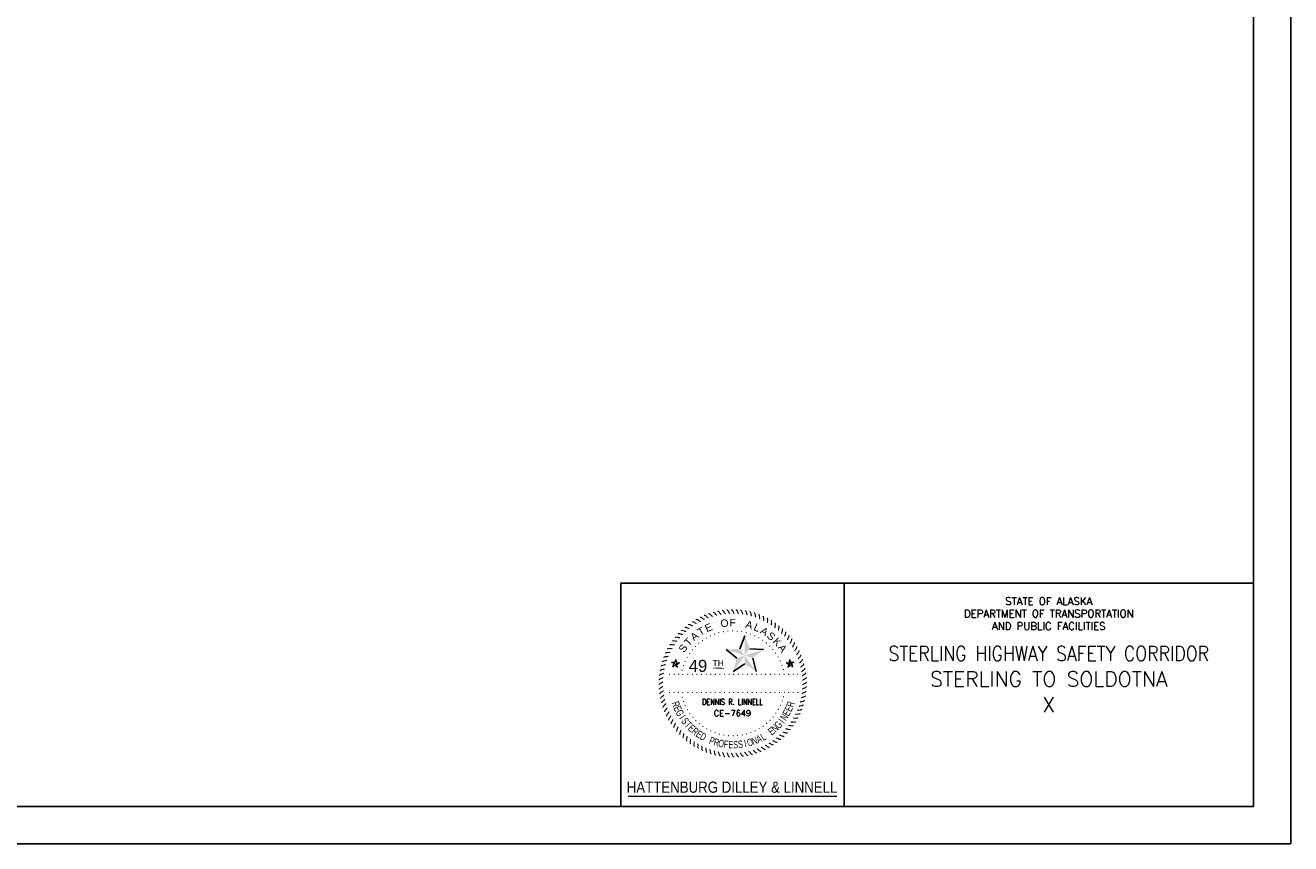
# Model space of a CAD drawing. Extents: x 0 to 34, y 0 to 22.
# Tile 2 of 3: x 17 to 34, y 0 to 11. Entities that reach past the tile are written whole.
import ezdxf
from ezdxf.enums import TextEntityAlignment as Align

# ---------------------------------------------------------------- set-up
doc = ezdxf.new("R2010")
doc.units = 0
doc.header["$MEASUREMENT"] = 0
doc.layers.add('C-ANNO-NPLT', color=31, linetype='Continuous', plot=False)
for name, color, linetype in [('C-ANNO-TITL-HDL', 2, 'Continuous'), ('C-ANNO-TITL-LINNELL-B', 2, 'Continuous'), ('C-ANNO-TITL-P8', 8, 'Continuous'), ('C-ANNO-TITL-P9', 9, 'Continuous'), ('C-ANNO-TITL-T100', 23, 'Continuous'), ('C-ANNO-TITL-T200', 7, 'Continuous')]:
    doc.layers.add(name, color=color, linetype=linetype)
doc.styles.add('H080', font='HELV', dxfattribs={"width": 0.7, "height": 0.09375})
doc.styles.add('H100', font='HELV', dxfattribs={"height": 0.1})
doc.styles.add('H100-W0.7', font='HELV.shx', dxfattribs={"width": 0.7, "height": 0.1})
doc.styles.add('H160', font='HELV.shx', dxfattribs={"height": 0.16})
doc.styles.add('L080', font='romansm.shx', dxfattribs={"height": 0.08})
doc.styles.add('L100', font='ROMANSM.shx', dxfattribs={"height": 0.1})
doc.styles.add('L200', font='ROMANSM.shx', dxfattribs={"height": 0.2})
doc.styles.get("Standard").update_dxf_attribs({"font": 'arial.ttf'})

# ---------------------------------------------------------------- blocks, each defined once
blk = doc.blocks.new('engineers_stamp')
at = {"color": 32}
for p, q in [((0.099, 0.484), (0.165, 0.657)), ((0.058, 0.358), (-0.085, 0.474)), ((0.232, 0.484), (0.416, 0.474)), ((0.273, 0.358), (0.32, 0.18)), ((-0.78, 0.303), (-0.819, 0.301)), ((-0.788, 0.276), (-0.799, 0.238)), ((-0.751, 0.303), (-0.766, 0.339)), ((-0.766, 0.259), (-0.732, 0.238)), ((-0.743, 0.276), (-0.712, 0.301)), ((0.165, 0.28), (0.01, 0.18)), ((0.752, 0.276), (0.721, 0.301)), ((0.774, 0.259), (0.741, 0.238)), ((0.76, 0.303), (0.774, 0.339)), ((0.789, 0.303), (0.828, 0.301)), ((0.797, 0.276), (0.808, 0.238))]:
    blk.add_line(p, q, dxfattribs=at)
at = {"color": 32, "const_width": 0.0154}
for points in [[(-0.48, 0.823, -0.153348), (-0.507, 0.835, 0.207691), (-0.545, 0.846, 0.0129)], [(-0.428, 0.852, -0.153348), (-0.455, 0.865, 0.207691), (-0.492, 0.879, 0.0129)], [(-0.375, 0.877, -0.153348), (-0.401, 0.892, 0.207691), (-0.437, 0.909, 0.0129)], [(-0.321, 0.899, -0.153348), (-0.345, 0.916, 0.207691), (-0.38, 0.935, 0.0129)], [(-0.265, 0.918, -0.153348), (-0.288, 0.936, 0.207691), (-0.322, 0.957, 0.0129)], [(-0.208, 0.933, -0.153348), (-0.23, 0.953, 0.207691), (-0.262, 0.976, 0.0129)], [(-0.15, 0.945, -0.153348), (-0.171, 0.966, 0.207691), (-0.202, 0.991, 0.0129)], [(-0.092, 0.953, -0.153348), (-0.111, 0.975, 0.207691), (-0.14, 1.002, 0.0129)], [(-0.033, 0.957, -0.153348), (-0.051, 0.98, 0.207691), (-0.078, 1.009, 0.0129)], [(0.026, 0.957, -0.153348), (0.01, 0.982, 0.207691), (-0.016, 1.012, 0.0129)], [(0.085, 0.954, -0.153348), (0.07, 0.979, 0.207691), (0.046, 1.011, 0.0129)], [(0.143, 0.947, -0.153348), (0.13, 0.973, 0.207691), (0.108, 1.007, 0.0129)], [(0.201, 0.937, -0.153348), (0.19, 0.964, 0.207691), (0.17, 0.998, 0.0129)], [(0.259, 0.922, -0.153348), (0.249, 0.95, 0.207691), (0.231, 0.986, 0.0129)], [(0.315, 0.905, -0.153348), (0.307, 0.933, 0.207691), (0.292, 0.97, 0.0129)], [(0.37, 0.883, -0.153348), (0.363, 0.912, 0.207691), (0.351, 0.95, 0.0129)], [(0.423, 0.859, -0.153348), (0.419, 0.888, 0.207691), (0.408, 0.926, 0.0129)], [(0.475, 0.831, -0.153348), (0.472, 0.86, 0.207691), (0.465, 0.899, 0.0129)], [(0.525, 0.8, -0.153348), (0.524, 0.829, 0.207691), (0.519, 0.869, 0.0129)], [(-0.664, 0.677, -0.153348), (-0.694, 0.682, 0.207691), (-0.733, 0.684, 0.0129)], [(-0.622, 0.718, -0.153348), (-0.651, 0.724, 0.207691), (-0.69, 0.729, 0.0129)], [(-0.577, 0.756, -0.153348), (-0.605, 0.764, 0.207691), (-0.644, 0.771, 0.0129)], [(-0.529, 0.791, -0.153348), (-0.557, 0.801, 0.207691), (-0.596, 0.81, 0.0129)], [(0.573, 0.765, -0.153348), (0.574, 0.795, 0.207691), (0.571, 0.835, 0.0129)], [(0.619, 0.728, -0.153348), (0.622, 0.758, 0.207691), (0.621, 0.797, 0.0129)], [(0.662, 0.688, -0.153348), (0.667, 0.717, 0.207691), (0.669, 0.757, 0.0129)], [(0.703, 0.646, -0.153348), (0.709, 0.674, 0.207691), (0.714, 0.714, 0.0129)], [(-0.776, 0.54, -0.153348), (-0.805, 0.539, 0.207691), (-0.845, 0.534, 0.0129)], [(-0.742, 0.588, -0.153348), (-0.771, 0.589, 0.207691), (-0.811, 0.586, 0.0129)], [(-0.704, 0.634, -0.153348), (-0.734, 0.637, 0.207691), (-0.774, 0.636, 0.0129)], [(0.741, 0.601, -0.153348), (0.749, 0.629, 0.207691), (0.756, 0.668, 0.0129)], [(0.776, 0.553, -0.153348), (0.786, 0.581, 0.207691), (0.795, 0.619, 0.0129)], [(0.808, 0.504, -0.153348), (0.82, 0.531, 0.207691), (0.832, 0.569, 0.0129)], [(0.837, 0.452, -0.153348), (0.85, 0.478, 0.207691), (0.864, 0.516, 0.0129)], [(-0.86, 0.385, -0.153348), (-0.888, 0.378, 0.207691), (-0.926, 0.366, 0.0129)], [(-0.835, 0.438, -0.153348), (-0.864, 0.434, 0.207691), (-0.903, 0.423, 0.0129)], [(-0.807, 0.49, -0.153348), (-0.836, 0.487, 0.207691), (-0.875, 0.48, 0.0129)], [(0.862, 0.399, -0.153348), (0.877, 0.424, 0.207691), (0.894, 0.461, 0.0129)], [(0.884, 0.344, -0.153348), (0.901, 0.369, 0.207691), (0.92, 0.404, 0.0129)], [(0.903, 0.289, -0.153348), (0.921, 0.312, 0.207691), (0.942, 0.346, 0.0129)], [(-0.913, 0.216, -0.153348), (-0.94, 0.205, 0.207691), (-0.975, 0.185, 0.0129)], [(-0.899, 0.274, -0.153348), (-0.926, 0.264, 0.207691), (-0.962, 0.246, 0.0129)], [(-0.881, 0.33, -0.153348), (-0.909, 0.322, 0.207691), (-0.946, 0.307, 0.0129)], [(0.918, 0.232, -0.153348), (0.938, 0.254, 0.207691), (0.961, 0.286, 0.0129)], [(0.93, 0.174, -0.153348), (0.951, 0.195, 0.207691), (0.976, 0.226, 0.0129)], [(0.938, 0.115, -0.153348), (0.96, 0.135, 0.207691), (0.987, 0.164, 0.0129)], [(-0.934, 0.041, -0.153348), (-0.958, 0.024, 0.207691), (-0.988, -0.001, 0.0129)], [(-0.93, 0.1, -0.153348), (-0.956, 0.085, 0.207691), (-0.988, 0.061, 0.0129)], [(-0.923, 0.158, -0.153348), (-0.95, 0.145, 0.207691), (-0.983, 0.123, 0.0129)], [(0.942, 0.057, -0.153348), (0.965, 0.075, 0.207691), (0.994, 0.102, 0.0129)], [(0.942, -0.002, -0.153348), (0.967, 0.014, 0.207691), (0.997, 0.04, 0.0129)], [(-0.933, -0.018, -0.153348), (-0.956, -0.036, 0.207691), (-0.985, -0.063, 0.0129)], [(-0.929, -0.077, -0.153348), (-0.951, -0.096, 0.207691), (-0.978, -0.125, 0.0129)], [(-0.921, -0.135, -0.153348), (-0.942, -0.156, 0.207691), (-0.967, -0.187, 0.0129)], [(0.922, -0.178, -0.153348), (0.949, -0.166, 0.207691), (0.983, -0.146, 0.0129)], [(0.932, -0.12, -0.153348), (0.958, -0.106, 0.207691), (0.992, -0.085, 0.0129)], [(0.939, -0.061, -0.153348), (0.964, -0.046, 0.207691), (0.996, -0.022, 0.0129)], [(-0.909, -0.193, -0.153348), (-0.929, -0.215, 0.207691), (-0.952, -0.247, 0.0129)], [(-0.894, -0.25, -0.153348), (-0.912, -0.273, 0.207691), (-0.933, -0.307, 0.0129)], [(-0.876, -0.306, -0.153348), (-0.892, -0.33, 0.207691), (-0.911, -0.365, 0.0129)], [(0.868, -0.346, -0.153348), (0.897, -0.34, 0.207691), (0.935, -0.327, 0.0129)], [(0.89, -0.291, -0.153348), (0.918, -0.283, 0.207691), (0.955, -0.268, 0.0129)], [(0.907, -0.235, -0.153348), (0.935, -0.225, 0.207691), (0.971, -0.208, 0.0129)], [(-0.853, -0.36, -0.153348), (-0.868, -0.386, 0.207691), (-0.885, -0.422, 0.0129)], [(-0.828, -0.413, -0.153348), (-0.841, -0.44, 0.207691), (-0.856, -0.477, 0.0129)], [(-0.799, -0.465, -0.153348), (-0.811, -0.492, 0.207691), (-0.823, -0.53, 0.0129)], [(-0.767, -0.514, -0.153348), (-0.777, -0.542, 0.207691), (-0.787, -0.581, 0.0129)], [(0.785, -0.502, -0.153348), (0.814, -0.501, 0.207691), (0.854, -0.495, 0.0129)], [(0.816, -0.451, -0.153348), (0.845, -0.449, 0.207691), (0.884, -0.441, 0.0129)], [(0.844, -0.4, -0.153348), (0.873, -0.395, 0.207691), (0.911, -0.385, 0.0129)], [(-0.732, -0.562, -0.153348), (-0.74, -0.59, 0.207691), (-0.747, -0.629, 0.0129)], [(-0.694, -0.607, -0.153348), (-0.701, -0.636, 0.207691), (-0.705, -0.675, 0.0129)], [(-0.653, -0.65, -0.153348), (-0.658, -0.679, 0.207691), (-0.66, -0.718, 0.0129)], [(0.631, -0.679, -0.153348), (0.659, -0.686, 0.207691), (0.699, -0.69, 0.0129)], [(0.673, -0.638, -0.153348), (0.702, -0.643, 0.207691), (0.742, -0.645, 0.0129)], [(0.713, -0.595, -0.153348), (0.743, -0.598, 0.207691), (0.782, -0.598, 0.0129)], [(0.75, -0.549, -0.153348), (0.78, -0.55, 0.207691), (0.82, -0.547, 0.0129)], [(-0.61, -0.689, -0.153348), (-0.613, -0.719, 0.207691), (-0.612, -0.759, 0.0129)], [(-0.564, -0.727, -0.153348), (-0.565, -0.756, 0.207691), (-0.562, -0.796, 0.0129)], [(-0.516, -0.761, -0.153348), (-0.516, -0.79, 0.207691), (-0.51, -0.83, 0.0129)], [(-0.466, -0.792, -0.153348), (-0.464, -0.821, 0.207691), (-0.456, -0.86, 0.0129)], [(-0.415, -0.82, -0.153348), (-0.41, -0.849, 0.207691), (-0.4, -0.888, 0.0129)], [(-0.361, -0.845, -0.153348), (-0.355, -0.873, 0.207691), (-0.342, -0.911, 0.0129)], [(0.384, -0.839, -0.153348), (0.41, -0.854, 0.207691), (0.446, -0.87, 0.0129)], [(0.437, -0.813, -0.153348), (0.464, -0.826, 0.207691), (0.501, -0.841, 0.0129)], [(0.489, -0.784, -0.153348), (0.516, -0.796, 0.207691), (0.554, -0.808, 0.0129)], [(0.538, -0.752, -0.153348), (0.566, -0.762, 0.207691), (0.605, -0.772, 0.0129)], [(0.586, -0.717, -0.153348), (0.614, -0.725, 0.207691), (0.653, -0.732, 0.0129)], [(-0.306, -0.866, -0.153348), (-0.298, -0.894, 0.207691), (-0.283, -0.931, 0.0129)], [(-0.25, -0.884, -0.153348), (-0.24, -0.911, 0.207691), (-0.223, -0.947, 0.0129)], [(-0.193, -0.898, -0.153348), (-0.181, -0.925, 0.207691), (-0.161, -0.96, 0.0129)], [(-0.135, -0.908, -0.153348), (-0.121, -0.935, 0.207691), (-0.1, -0.968, 0.0129)], [(-0.076, -0.915, -0.153348), (-0.061, -0.941, 0.207691), (-0.037, -0.973, 0.0129)], [(-0.017, -0.919, -0.153348), (-0.001, -0.943, 0.207691), (0.025, -0.973, 0.0129)], [(0.042, -0.918, -0.153348), (0.06, -0.941, 0.207691), (0.087, -0.97, 0.0129)], [(0.1, -0.914, -0.153348), (0.12, -0.936, 0.207691), (0.149, -0.963, 0.0129)], [(0.159, -0.906, -0.153348), (0.18, -0.927, 0.207691), (0.211, -0.952, 0.0129)], [(0.217, -0.894, -0.153348), (0.239, -0.914, 0.207691), (0.271, -0.937, 0.0129)], [(0.274, -0.879, -0.153348), (0.297, -0.897, 0.207691), (0.331, -0.918, 0.0129)], [(0.33, -0.861, -0.153348), (0.354, -0.877, 0.207691), (0.389, -0.896, 0.0129)]]:
    blk.add_lwpolyline(points, format="xyb", dxfattribs=at)
at = {"color": 32, "const_width": 0.00769}
for points in [[(-0.244, 0.68, 1), (-0.236, 0.682, 1)], [(-0.185, 0.699, 1), (-0.178, 0.701, 1)], [(-0.125, 0.713, 1), (-0.118, 0.714, 1)], [(-0.064, 0.721, 1), (-0.057, 0.722, 1)], [(-0.003, 0.725, 1), (0.005, 0.725, 1)], [(0.059, 0.722, 1), (0.066, 0.722, 1)], [(0.12, 0.715, 1), (0.127, 0.714, 1)], [(0.18, 0.702, 1), (0.187, 0.7, 1)], [(0.239, 0.684, 1), (0.246, 0.682, 1)], [(-0.499, 0.513, 1), (-0.494, 0.518, 1)], [(-0.454, 0.555, 1), (-0.448, 0.56, 1)], [(-0.406, 0.593, 1), (-0.4, 0.597, 1)], [(-0.354, 0.626, 1), (-0.348, 0.63, 1)], [(-0.3, 0.655, 1), (-0.293, 0.659, 1)], [(0.296, 0.661, 1), (0.303, 0.658, 1)], [(0.351, 0.634, 1), (0.357, 0.63, 1)], [(0.403, 0.601, 1), (0.409, 0.597, 1)], [(0.452, 0.564, 1), (0.458, 0.559, 1)], [(0.498, 0.523, 1), (0.503, 0.518, 1)], [(-0.61, 0.366, 1), (-0.606, 0.372, 1)], [(-0.577, 0.418, 1), (-0.573, 0.424, 1)], [(-0.54, 0.467, 1), (-0.535, 0.473, 1)], [(0.54, 0.478, 1), (0.545, 0.472, 1)], [(0.578, 0.43, 1), (0.582, 0.423, 1)], [(0.611, 0.378, 1), (0.615, 0.372, 1)], [(-0.679, 0.195, 1), (-0.677, 0.202, 1)], [(-0.661, 0.254, 1), (-0.658, 0.261, 1)], [(-0.638, 0.311, 1), (-0.634, 0.318, 1)], [(0.64, 0.324, 1), (0.644, 0.317, 1)], [(0.665, 0.267, 1), (0.667, 0.26, 1)], [(0.684, 0.209, 1), (0.686, 0.201, 1)], [(-0.849, 0.138, 1), (-0.843, 0.143, 1)], [(-0.787, 0.138, 1), (-0.782, 0.143, 1)], [(-0.726, 0.138, 1), (-0.72, 0.143, 1)], [(-0.666, 0.135, 1), (-0.665, 0.142, 1)], [(-0.603, 0.138, 1), (-0.597, 0.143, 1)], [(-0.541, 0.138, 1), (-0.535, 0.143, 1)], [(-0.479, 0.138, 1), (-0.474, 0.143, 1)], [(-0.418, 0.138, 1), (-0.412, 0.143, 1)], [(-0.356, 0.138, 1), (-0.35, 0.143, 1)], [(-0.295, 0.138, 1), (-0.289, 0.143, 1)], [(-0.233, 0.138, 1), (-0.227, 0.143, 1)], [(-0.171, 0.138, 1), (-0.166, 0.143, 1)], [(-0.11, 0.138, 1), (-0.104, 0.143, 1)], [(-0.048, 0.138, 1), (-0.042, 0.143, 1)], [(0.013, 0.138, 1), (0.019, 0.143, 1)], [(0.075, 0.138, 1), (0.081, 0.143, 1)], [(0.136, 0.138, 1), (0.142, 0.143, 1)], [(0.198, 0.138, 1), (0.204, 0.143, 1)], [(0.26, 0.138, 1), (0.266, 0.143, 1)], [(0.321, 0.138, 1), (0.327, 0.143, 1)], [(0.383, 0.138, 1), (0.389, 0.143, 1)], [(0.444, 0.138, 1), (0.45, 0.143, 1)], [(0.506, 0.138, 1), (0.512, 0.143, 1)], [(0.568, 0.138, 1), (0.574, 0.143, 1)], [(0.629, 0.138, 1), (0.635, 0.143, 1)], [(0.691, 0.138, 1), (0.697, 0.143, 1)], [(0.752, 0.138, 1), (0.758, 0.143, 1)], [(0.814, 0.138, 1), (0.82, 0.143, 1)], [(0.876, 0.138, 1), (0.881, 0.143, 1)], [(-0.849, -0.107, 1), (-0.843, -0.102, 1)], [(-0.787, -0.107, 1), (-0.782, -0.102, 1)], [(-0.726, -0.107, 1), (-0.72, -0.102, 1)], [(-0.675, -0.17, 1), (-0.677, -0.163, 1)], [(-0.666, -0.11, 1), (-0.665, -0.102, 1)], [(-0.603, -0.107, 1), (-0.597, -0.102, 1)], [(-0.541, -0.107, 1), (-0.535, -0.102, 1)], [(-0.479, -0.107, 1), (-0.474, -0.102, 1)], [(-0.418, -0.107, 1), (-0.412, -0.102, 1)], [(-0.356, -0.107, 1), (-0.35, -0.102, 1)], [(-0.295, -0.107, 1), (-0.289, -0.102, 1)], [(-0.233, -0.107, 1), (-0.227, -0.102, 1)], [(-0.171, -0.107, 1), (-0.166, -0.102, 1)], [(-0.11, -0.107, 1), (-0.104, -0.102, 1)], [(-0.048, -0.107, 1), (-0.042, -0.102, 1)], [(0.013, -0.107, 1), (0.019, -0.102, 1)], [(0.075, -0.107, 1), (0.081, -0.102, 1)], [(0.136, -0.107, 1), (0.142, -0.102, 1)], [(0.198, -0.107, 1), (0.204, -0.102, 1)], [(0.26, -0.107, 1), (0.266, -0.102, 1)], [(0.321, -0.107, 1), (0.327, -0.102, 1)], [(0.383, -0.107, 1), (0.389, -0.102, 1)], [(0.444, -0.107, 1), (0.45, -0.102, 1)], [(0.506, -0.107, 1), (0.512, -0.102, 1)], [(0.568, -0.107, 1), (0.574, -0.102, 1)], [(0.629, -0.107, 1), (0.635, -0.102, 1)], [(0.687, -0.156, 1), (0.685, -0.164, 1)], [(0.7, -0.096, 1), (0.699, -0.104, 1)], [(0.752, -0.107, 1), (0.758, -0.102, 1)], [(0.814, -0.107, 1), (0.82, -0.102, 1)], [(0.876, -0.107, 1), (0.881, -0.102, 1)], [(-0.656, -0.229, 1), (-0.658, -0.221, 1)], [(-0.632, -0.285, 1), (-0.635, -0.278, 1)], [(-0.603, -0.339, 1), (-0.606, -0.333, 1)], [(0.619, -0.327, 1), (0.615, -0.334, 1)], [(0.647, -0.272, 1), (0.643, -0.279, 1)], [(0.669, -0.215, 1), (0.667, -0.222, 1)], [(-0.569, -0.391, 1), (-0.573, -0.385, 1)], [(-0.531, -0.439, 1), (-0.536, -0.434, 1)], [(-0.489, -0.484, 1), (-0.495, -0.479, 1)], [(0.508, -0.474, 1), (0.503, -0.48, 1)], [(0.549, -0.428, 1), (0.544, -0.434, 1)], [(0.586, -0.379, 1), (0.582, -0.385, 1)], [(-0.443, -0.525, 1), (-0.449, -0.52, 1)], [(-0.394, -0.562, 1), (-0.4, -0.558, 1)], [(-0.342, -0.595, 1), (-0.349, -0.591, 1)], [(-0.287, -0.623, 1), (-0.294, -0.619, 1)], [(-0.23, -0.646, 1), (-0.237, -0.643, 1)], [(-0.171, -0.664, 1), (-0.179, -0.662, 1)], [(-0.111, -0.676, 1), (-0.119, -0.675, 1)], [(-0.05, -0.684, 1), (-0.058, -0.683, 1)], [(0.012, -0.686, 1), (0.004, -0.686, 1)], [(0.073, -0.682, 1), (0.065, -0.683, 1)], [(0.134, -0.674, 1), (0.126, -0.675, 1)], [(0.194, -0.66, 1), (0.186, -0.662, 1)], [(0.252, -0.641, 1), (0.245, -0.643, 1)], [(0.309, -0.617, 1), (0.302, -0.62, 1)], [(0.363, -0.588, 1), (0.357, -0.592, 1)], [(0.415, -0.554, 1), (0.408, -0.559, 1)], [(0.463, -0.516, 1), (0.457, -0.521, 1)]]:
    blk.add_lwpolyline(points, format="xyb", close=True, dxfattribs=at)
at = {"color": 32, "const_width": 0.0107}
blk.add_lwpolyline([(-0.263, 0.225), (-0.115, 0.222)], dxfattribs=at)
at = {"color": 32}
for points in [[(0.165, 0.393), (0.165, 0.657), (0.232, 0.484)], [(0.165, 0.393), (-0.085, 0.474), (0.099, 0.484)], [(0.165, 0.393), (0.01, 0.18), (0.058, 0.358)], [(0.165, 0.393), (0.416, 0.474), (0.273, 0.358)], [(0.165, 0.393), (0.32, 0.18), (0.165, 0.28)], [(-0.766, 0.283), (-0.78, 0.303), (-0.819, 0.301)], [(-0.766, 0.283), (-0.819, 0.301), (-0.788, 0.276)], [(-0.766, 0.283), (-0.799, 0.238), (-0.766, 0.259)], [(-0.766, 0.283), (-0.766, 0.339), (-0.78, 0.303)], [(-0.766, 0.283), (-0.712, 0.301), (-0.751, 0.303)], [(-0.766, 0.283), (-0.743, 0.276), (-0.712, 0.301)], [(-0.766, 0.283), (-0.766, 0.259), (-0.732, 0.238)], [(-0.766, 0.283), (-0.732, 0.238), (-0.743, 0.276)], [(0.774, 0.283), (0.721, 0.301), (0.76, 0.303)], [(0.774, 0.283), (0.752, 0.276), (0.721, 0.301)], [(0.774, 0.283), (0.741, 0.238), (0.752, 0.276)], [(0.774, 0.283), (0.774, 0.259), (0.741, 0.238)], [(0.774, 0.283), (0.76, 0.303), (0.774, 0.339), (0.775, 0.339)], [(0.774, 0.283), (0.774, 0.339), (0.789, 0.303)], [(0.774, 0.283), (0.789, 0.303), (0.828, 0.301)], [(0.774, 0.283), (0.828, 0.301), (0.797, 0.276)], [(0.774, 0.283), (0.808, 0.238), (0.774, 0.259)]]:
    blk.add_solid(points, dxfattribs=at)
at = {"color": 1, "style": 'H100'}
for s, rotation, p in [('O', 7.8219, (-0.1, 0.779)), ('A', 344.3562, (0.212, 0.758)), ('A', 39.1094, (-0.48, 0.614)), ('T', 31.2875, (-0.395, 0.675)), ('E', 23.4656, (-0.302, 0.723)), ('L', 336.5344, (0.31, 0.723)), ('A', 328.7125, (0.403, 0.675)), ('S', 320.8906, (0.489, 0.614)), ('S', 54.7532, (-0.623, 0.462)), ('T', 46.9313, (-0.557, 0.543)), ('K', 313.0687, (0.566, 0.543)), ('A', 305.2468, (0.632, 0.462))]:
    blk.add_text(s, height=0.1, rotation=rotation, dxfattribs=at).set_placement(p, align=Align.CENTER)
blk.add_text('F', height=0.1, dxfattribs=at).set_placement((0.004, 0.786), align=Align.CENTER)
at = {"color": 32}
for s, height, style, p in [('49', 0.16, 'H160', (-0.587, 0.174)), ('TH', 0.08, 'H080', (-0.266, 0.252))]:
    blk.add_text(s, height=height, dxfattribs=dict(at, style=style)).set_placement(p)
at = {"color": 1, "style": 'H100-W0.7', "width": 0.7}
for s, rotation, p in [('R', 289, (-0.806, -0.277)), ('E', 294, (-0.781, -0.341)), ('G', 299, (-0.75, -0.403)), ('E', 61, (0.772, -0.403)), ('E', 66, (0.803, -0.341)), ('R', 71, (0.828, -0.277)), ('I', 303, (-0.715, -0.462)), ('S', 308, (-0.675, -0.518)), ('T', 312, (-0.631, -0.571)), ('G', 48, (0.653, -0.571)), ('I', 52, (0.697, -0.518)), ('N', 57, (0.737, -0.462)), ('E', 317, (-0.583, -0.62)), ('R', 321, (-0.531, -0.665)), ('E', 326, (-0.475, -0.706)), ('D', 330, (-0.417, -0.742)), ('L', 30, (0.439, -0.742)), ('E', 39, (0.553, -0.665)), ('N', 43, (0.604, -0.62)), ('P', 340, (-0.292, -0.8)), ('R', 344, (-0.227, -0.822)), ('O', 349, (-0.16, -0.838)), ('F', 353, (-0.092, -0.849)), ('E', 358, (-0.024, -0.854)), ('S', 2, (0.045, -0.854)), ('S', 7, (0.114, -0.849)), ('I', 11, (0.182, -0.838)), ('O', 16, (0.249, -0.822)), ('N', 20, (0.314, -0.8)), ('A', 25, (0.378, -0.773))]:
    blk.add_text(s, height=0.1, rotation=rotation, dxfattribs=at).set_placement(p, align=Align.CENTER)
at = {"color": 3, "style": 'L080'}
for tag, p in [('ENGR_NAME', (0.016, -0.269)), ('LIC_#', (0.016, -0.422))]:
    blk.add_attdef(tag, text='', height=0.08, dxfattribs=at).set_placement(p, align=Align.CENTER)

msp = doc.modelspace()

# ---------------------------------------------------------------- linework, layer by layer
at = {"layer": 'C-ANNO-NPLT', "flags": 128}
msp.add_lwpolyline([(0, 0), (0, 22), (34, 22), (34, 0), (0, 0)], dxfattribs=at)
at = {"layer": 'C-ANNO-TITL-HDL', "const_width": 0.015}
msp.add_lwpolyline([(25.095, 0.636), (27.905, 0.636)], dxfattribs=at)
at = {"layer": 'C-ANNO-TITL-P8', "linetype": 'Continuous'}
for points in [[(28, 3.5), (25, 3.5)], [(25, 0.5), (25, 3.5)], [(33.5, 3.5), (28, 3.5)], [(28, 0.5), (28, 3.5)]]:
    msp.add_lwpolyline(points, dxfattribs=at)
at = {"layer": 'C-ANNO-TITL-P9'}
msp.add_lwpolyline([(2.5, 0.5), (2.5, 21.5), (33.5, 21.5), (33.5, 0.5)], close=True, dxfattribs=at)
msp.add_lwpolyline([(2.5, 0.5), (2.5, 21.5), (33.5, 21.5), (33.5, 0.5)], close=True, dxfattribs=at)

# ---------------------------------------------------------------- block references
at = {"layer": 'C-ANNO-TITL-LINNELL-B'}
ref = msp.add_blockref('engineers_stamp', (26.5, 2.136), dxfattribs=at)
ref.add_attrib('ENGR_NAME', 'DENNIS R. LINNELL', dxfattribs={"layer": '0', "color": 3, "height": 0.08, "style": 'L080', "width": 0.8}).set_placement((26.5, 1.867), align=Align.CENTER)
ref.add_attrib('LIC_#', 'CE-7649', dxfattribs={"layer": '0', "color": 3, "height": 0.08, "style": 'L080'}).set_placement((26.5, 1.714), align=Align.CENTER)

# ---------------------------------------------------------------- texts
at = {"layer": 'C-ANNO-NPLT', "style": 'L200'}
msp.add_text('X', height=0.2, dxfattribs=at).set_placement((30.75, 1.87), align=Align.MIDDLE)
at = {"layer": 'C-ANNO-TITL-HDL', "width": 0.85}
msp.add_text('HATTENBURG DILLEY & LINNELL', height=0.15, dxfattribs=at).set_placement((26.495, 0.76), align=Align.MIDDLE)
at = {"layer": 'C-ANNO-TITL-T100', "insert": (30.75, 3.309), "char_height": 0.1, "width": 2.99106, "attachment_point": 2, "style": 'L100'}
msp.add_mtext('STATE OF ALASKA\\PDEPARTMENT OF TRANSPORTATION\\PAND PUBLIC FACILITIES', dxfattribs=at)
at = {"layer": 'C-ANNO-TITL-T200', "style": 'L200', "width": 0.85}
msp.add_text('STERLING HIGHWAY SAFETY CORRIDOR', height=0.2, dxfattribs=at).set_placement((30.75, 2.556), align=Align.MIDDLE)
at = {"layer": 'C-ANNO-TITL-T200', "style": 'L200'}
msp.add_text('STERLING TO SOLDOTNA', height=0.2, dxfattribs=at).set_placement((30.75, 2.213), align=Align.MIDDLE)

doc.saveas('drawing.dxf')
